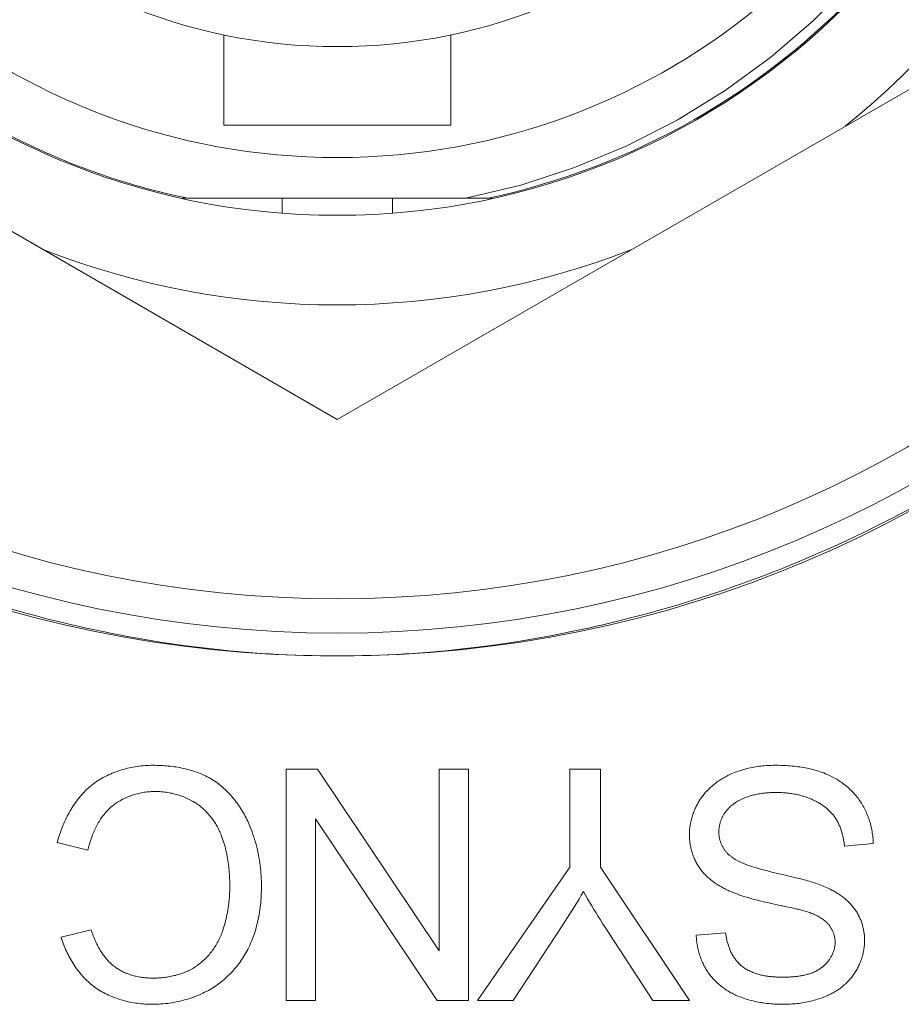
# Model space of a CAD drawing. Header units: millimetres. Extents: x 3925 to 5043, y -86 to 778.
# Tile 48 of 256: x 4274.69 to 4276.62, y -10.05 to -7.9. Entities that reach past the tile are written whole.
import ezdxf

# ---------------------------------------------------------------- set-up
doc = ezdxf.new("R2010")
doc.units = ezdxf.units.MM
doc.header["$LTSCALE"] = 46.255
for name, color, linetype in [('61-8RRB5G101DXF_CONTINUOUS_LINE', 7, 'CONTINUOUS'), ('792-MOLEX-73DXF_CONTINUOUS_LINE', 7, 'CONTINUOUS'), ('H30K-IO-LABEDXF_CONTINUOUS_LINE', 7, 'CONTINUOUS'), ('H30K-REAR-CODXF_CONTINUOUS_LINE', 7, 'CONTINUOUS'), ('LABEL-IO-H30DXF_CONTINUOUS_LINE', 7, 'CONTINUOUS')]:
    doc.layers.add(name, color=color, linetype=linetype)

msp = doc.modelspace()

# ---------------------------------------------------------------- linework, layer by layer
at = {"layer": '61-8RRB5G101DXF_CONTINUOUS_LINE', "color": 7, "linetype": 'Continuous', "lineweight": 0}
for p, q in [((4273.6338, -7.7593), (4275.3838, -8.7696)), ((4275.3838, -8.7696), (4277.1338, -7.7593))]:
    msp.add_line(p, q, dxfattribs=at)
msp.add_circle((4275.3838, -6.7489), 1.575, dxfattribs=at)
for start, end in [(308.7749, 351.2251), (248.7749, 291.2251)]:
    msp.add_arc((4275.3838, -6.7489), 1.7707, start, end, dxfattribs=at)
at = {"layer": '792-MOLEX-73DXF_CONTINUOUS_LINE', "color": 7, "linetype": 'Continuous', "lineweight": 0}
for p, q in [((4275.1362, -8.1269), (4275.1362, -7.9297)), ((4275.6315, -8.1269), (4275.6315, -7.9297)), ((4275.6315, -8.1269), (4275.1362, -8.1269)), ((4275.0466, -8.2864), (4275.0539, -8.2864)), ((4275.0577, -8.2864), (4275.7211, -8.2864)), ((4275.2632, -8.3191), (4275.2632, -8.2864)), ((4275.5045, -8.3191), (4275.5045, -8.2864))]:
    msp.add_line(p, q, dxfattribs=at)
for points in [[(4276.5104, -7.8111), (4276.4238, -7.8984), (4276.3305, -7.9787), (4276.231, -8.0514), (4276.126, -8.116), (4276.0161, -8.1722), (4275.902, -8.2195), (4275.7844, -8.2577), (4275.6641, -8.2864)], [(4275.0577, -8.2864), (4275.0401, -8.2829), (4275.0226, -8.2791), (4275.0051, -8.2751)]]:
    msp.add_lwpolyline(points, dxfattribs=at)
msp.add_circle((4275.3838, -6.7489), 1.2065, dxfattribs=at)
for radius, start, end in [(1.5725, 118.8372, 256.0639), (1.4487, 108.0439, 71.9561), (1.5725, 282.1111, 61.1628), (1.5725, 257.5943, 257.8889)]:
    msp.add_arc((4275.3838, -6.7489), radius, start, end, dxfattribs=at)
at = {"layer": 'H30K-IO-LABEDXF_CONTINUOUS_LINE', "color": 7, "linetype": 'Continuous', "lineweight": 0}
for p, q in [((4275.1995, -9.2793), (4275.1735, -9.2772)), ((4275.5943, -9.2772), (4275.5681, -9.2793)), ((4275.2723, -10.0389), (4275.2723, -9.5337)), ((4275.2723, -9.5337), (4275.3409, -9.5337)), ((4275.3409, -9.5337), (4275.606, -9.9303)), ((4275.606, -9.9303), (4275.606, -9.5337)), ((4275.606, -9.5337), (4275.6702, -9.5337)), ((4275.6702, -9.5337), (4275.6702, -10.0389)), ((4275.8915, -9.7478), (4275.8915, -9.5337)), ((4275.8915, -9.5337), (4275.9585, -9.5337)), ((4275.9585, -9.5337), (4275.9585, -9.7478)), ((4275.3365, -9.6424), (4275.3365, -10.0389)), ((4275.6015, -10.0389), (4275.3365, -9.6424)), ((4274.8393, -9.7109), (4274.7723, -9.694)), ((4276.5542, -9.696), (4276.4914, -9.7017)), ((4275.6897, -10.0389), (4275.8915, -9.7478)), ((4275.9585, -9.7478), (4276.1532, -10.0389)), ((4276.3358, -9.7592), (4276.3618, -9.7653)), ((4276.3618, -9.7653), (4276.3847, -9.7708)), ((4276.3531, -9.8321), (4276.3232, -9.8253)), ((4276.3765, -9.8369), (4276.3608, -9.8337)), ((4275.8863, -9.858), (4275.876, -9.8741)), ((4274.7808, -9.9004), (4274.8464, -9.8849)), ((4275.876, -9.8741), (4275.7676, -10.0389)), ((4276.1675, -9.8964), (4276.2317, -9.8915)), ((4275.3365, -10.0389), (4275.2723, -10.0389)), ((4275.6702, -10.0389), (4275.6015, -10.0389)), ((4275.7676, -10.0389), (4275.6897, -10.0389)), ((4276.1532, -10.0389), (4276.0728, -10.0389))]:
    msp.add_line(p, q, dxfattribs=at)
for points in [[(4276.6403, -8.9618), (4276.62, -8.9726), (4276.5997, -8.9832), (4276.5793, -8.9937), (4276.5588, -9.004), (4276.5382, -9.0142), (4276.5175, -9.0241), (4276.4967, -9.0339), (4276.4759, -9.0435), (4276.455, -9.053), (4276.434, -9.0622), (4276.413, -9.0713)], [(4276.413, -9.0713), (4276.3972, -9.0779), (4276.3815, -9.0845), (4276.3656, -9.0909), (4276.3498, -9.0973), (4276.3339, -9.1035), (4276.318, -9.1097), (4276.3021, -9.1157), (4276.2861, -9.1217), (4276.2701, -9.1275)], [(4274.7466, -9.2043), (4274.7237, -9.1983), (4274.7008, -9.1921), (4274.678, -9.1857), (4274.6552, -9.1792), (4274.6325, -9.1724), (4274.6098, -9.1654), (4274.5871, -9.1582), (4274.5645, -9.1508), (4274.542, -9.1431), (4274.5195, -9.1353), (4274.4971, -9.1273)], [(4276.2701, -9.1275), (4276.2477, -9.1355), (4276.2253, -9.1432), (4276.2029, -9.1508), (4276.1804, -9.1582), (4276.1578, -9.1654), (4276.1352, -9.1723), (4276.1125, -9.1791), (4276.0898, -9.1857), (4276.0671, -9.1921), (4276.0443, -9.1982), (4276.0214, -9.2042)], [(4274.8468, -9.228), (4274.8325, -9.2248), (4274.8181, -9.2216), (4274.8038, -9.2183), (4274.7895, -9.2149), (4274.7752, -9.2115), (4274.7609, -9.2079), (4274.7466, -9.2043)], [(4276.0214, -9.2042), (4276.0071, -9.2078), (4275.9927, -9.2114), (4275.9783, -9.2149), (4275.9638, -9.2183), (4275.9494, -9.2216), (4275.935, -9.2249), (4275.9205, -9.228)], [(4275.1735, -9.2772), (4275.1483, -9.275), (4275.1231, -9.2724), (4275.0979, -9.2696), (4275.0728, -9.2666), (4275.0476, -9.2633), (4275.0224, -9.2597), (4274.9973, -9.256), (4274.9722, -9.2519), (4274.947, -9.2476), (4274.922, -9.2431), (4274.8969, -9.2383), (4274.8719, -9.2333), (4274.8468, -9.228)], [(4275.9205, -9.228), (4275.8955, -9.2333), (4275.8705, -9.2383), (4275.8455, -9.2431), (4275.8204, -9.2476), (4275.7954, -9.2519), (4275.7703, -9.256), (4275.7452, -9.2597), (4275.72, -9.2633), (4275.6949, -9.2666), (4275.6698, -9.2696), (4275.6446, -9.2724), (4275.6195, -9.2749), (4275.5943, -9.2772)], [(4275.3838, -9.2863), (4275.3654, -9.2862), (4275.347, -9.286), (4275.3286, -9.2857), (4275.3102, -9.2852), (4275.2918, -9.2846), (4275.2733, -9.2838), (4275.2549, -9.2829), (4275.2364, -9.2818), (4275.218, -9.2807), (4275.1995, -9.2793)], [(4275.5681, -9.2793), (4275.5496, -9.2807), (4275.5311, -9.2818), (4275.5127, -9.2829), (4275.4943, -9.2838), (4275.4758, -9.2846), (4275.4574, -9.2852), (4275.439, -9.2857), (4275.4206, -9.286), (4275.4022, -9.2862), (4275.3838, -9.2863)], [(4274.8478, -9.5685), (4274.8512, -9.5659), (4274.8546, -9.5634), (4274.8581, -9.561), (4274.8617, -9.5586), (4274.8653, -9.5564), (4274.869, -9.5542), (4274.8728, -9.5521), (4274.8766, -9.55), (4274.8804, -9.5481), (4274.8843, -9.5462), (4274.8883, -9.5444), (4274.8923, -9.5427), (4274.8963, -9.5411), (4274.9004, -9.5395), (4274.9045, -9.5381), (4274.9086, -9.5367), (4274.9128, -9.5354), (4274.917, -9.5341), (4274.9212, -9.533), (4274.9254, -9.5319), (4274.9297, -9.5309), (4274.9339, -9.53), (4274.9382, -9.5292), (4274.9425, -9.5285), (4274.9468, -9.5278), (4274.9511, -9.5272), (4274.9554, -9.5267), (4274.9597, -9.5262), (4274.964, -9.5259), (4274.9683, -9.5256), (4274.9726, -9.5254), (4274.9769, -9.5253), (4274.9811, -9.5253)], [(4274.9811, -9.5253), (4274.9853, -9.5253), (4274.9895, -9.5254), (4274.9936, -9.5255), (4274.9978, -9.5256), (4275.002, -9.5259), (4275.0063, -9.5261), (4275.0105, -9.5265), (4275.0147, -9.5269), (4275.0189, -9.5273), (4275.0231, -9.5278), (4275.0273, -9.5284), (4275.0315, -9.529), (4275.0357, -9.5297), (4275.0399, -9.5304), (4275.044, -9.5312), (4275.0482, -9.5321), (4275.0523, -9.5331), (4275.0564, -9.5341), (4275.0605, -9.5352), (4275.0645, -9.5363), (4275.0686, -9.5375), (4275.0726, -9.5389), (4275.0765, -9.5402), (4275.0804, -9.5417), (4275.0843, -9.5432), (4275.0882, -9.5449), (4275.092, -9.5466), (4275.0957, -9.5483), (4275.0995, -9.5502), (4275.1031, -9.5522), (4275.1067, -9.5542), (4275.1103, -9.5563), (4275.1138, -9.5585)], [(4276.242, -9.545), (4276.2455, -9.5435), (4276.249, -9.542), (4276.2525, -9.5406), (4276.2561, -9.5392), (4276.2597, -9.5379), (4276.2634, -9.5367), (4276.267, -9.5356), (4276.2707, -9.5345), (4276.2744, -9.5335), (4276.2782, -9.5325), (4276.2819, -9.5316), (4276.2857, -9.5308), (4276.2895, -9.53), (4276.2933, -9.5293), (4276.2971, -9.5286), (4276.3009, -9.528), (4276.3047, -9.5275), (4276.3085, -9.527), (4276.3124, -9.5266), (4276.3162, -9.5262), (4276.32, -9.5259), (4276.3239, -9.5257), (4276.3277, -9.5255), (4276.3315, -9.5254), (4276.3354, -9.5253), (4276.3392, -9.5253)], [(4276.3392, -9.5253), (4276.3434, -9.5253), (4276.3475, -9.5253), (4276.3517, -9.5254), (4276.3559, -9.5256), (4276.3601, -9.5257), (4276.3643, -9.526), (4276.3685, -9.5262), (4276.3727, -9.5265), (4276.3769, -9.5269), (4276.381, -9.5273), (4276.3852, -9.5278), (4276.3894, -9.5283), (4276.3936, -9.5289), (4276.3977, -9.5295), (4276.4019, -9.5302), (4276.406, -9.5309), (4276.4101, -9.5318), (4276.4142, -9.5326), (4276.4183, -9.5336), (4276.4223, -9.5346), (4276.4264, -9.5357), (4276.4304, -9.5368), (4276.4344, -9.538), (4276.4383, -9.5393), (4276.4423, -9.5407), (4276.4462, -9.5421), (4276.45, -9.5437), (4276.4539, -9.5453)], [(4276.1757, -9.6004), (4276.1773, -9.598), (4276.179, -9.5957), (4276.1807, -9.5933), (4276.1825, -9.591), (4276.1843, -9.5888), (4276.1861, -9.5865), (4276.1881, -9.5843), (4276.19, -9.5822), (4276.192, -9.5801), (4276.1941, -9.578), (4276.1962, -9.5759), (4276.1983, -9.5739), (4276.2005, -9.572), (4276.2027, -9.57), (4276.2049, -9.5682), (4276.2072, -9.5663), (4276.2095, -9.5645), (4276.2119, -9.5627), (4276.2142, -9.561), (4276.2166, -9.5593), (4276.2191, -9.5577), (4276.2215, -9.5561), (4276.224, -9.5546), (4276.2265, -9.5531), (4276.2291, -9.5516), (4276.2316, -9.5502), (4276.2342, -9.5488), (4276.2368, -9.5475), (4276.2394, -9.5463), (4276.242, -9.545)], [(4276.4539, -9.5453), (4276.4568, -9.5466), (4276.4598, -9.548), (4276.4627, -9.5494), (4276.4657, -9.5509), (4276.4686, -9.5525), (4276.4714, -9.5541), (4276.4743, -9.5558), (4276.4771, -9.5575), (4276.4799, -9.5593), (4276.4826, -9.5611), (4276.4853, -9.563), (4276.488, -9.565), (4276.4906, -9.567), (4276.4932, -9.5691), (4276.4958, -9.5712), (4276.4983, -9.5733), (4276.5008, -9.5755), (4276.5032, -9.5778), (4276.5056, -9.5801), (4276.5079, -9.5824), (4276.5102, -9.5848), (4276.5124, -9.5872), (4276.5146, -9.5897), (4276.5167, -9.5922), (4276.5188, -9.5948), (4276.5208, -9.5974), (4276.5227, -9.6), (4276.5246, -9.6027), (4276.5264, -9.6054)], [(4274.7723, -9.694), (4274.7734, -9.6898), (4274.7746, -9.6857), (4274.7758, -9.6815), (4274.7771, -9.6773), (4274.7785, -9.6732), (4274.7799, -9.669), (4274.7814, -9.6649), (4274.783, -9.6608), (4274.7846, -9.6567), (4274.7864, -9.6526), (4274.7881, -9.6485), (4274.79, -9.6445), (4274.7919, -9.6405), (4274.7939, -9.6366), (4274.7959, -9.6326), (4274.798, -9.6288), (4274.8002, -9.6249), (4274.8025, -9.6211), (4274.8048, -9.6174), (4274.8072, -9.6137), (4274.8097, -9.61), (4274.8122, -9.6064), (4274.8148, -9.6029), (4274.8174, -9.5994), (4274.8202, -9.596), (4274.823, -9.5926), (4274.8258, -9.5893), (4274.8288, -9.5861), (4274.8318, -9.583), (4274.8348, -9.5799), (4274.838, -9.577), (4274.8412, -9.5741), (4274.8445, -9.5713), (4274.8478, -9.5685)], [(4275.1138, -9.5585), (4275.1171, -9.5608), (4275.1204, -9.563), (4275.1236, -9.5654), (4275.1268, -9.5679), (4275.1299, -9.5704), (4275.133, -9.573), (4275.136, -9.5757), (4275.139, -9.5784), (4275.1419, -9.5812), (4275.1448, -9.584), (4275.1476, -9.587), (4275.1504, -9.59), (4275.1531, -9.593), (4275.1557, -9.5961), (4275.1583, -9.5992), (4275.1609, -9.6024), (4275.1633, -9.6057), (4275.1658, -9.6089), (4275.1681, -9.6123), (4275.1704, -9.6156), (4275.1727, -9.6191), (4275.1748, -9.6225), (4275.1769, -9.626), (4275.179, -9.6295), (4275.181, -9.633), (4275.1829, -9.6366), (4275.1848, -9.6402), (4275.1866, -9.6438), (4275.1883, -9.6474), (4275.1899, -9.6511), (4275.1915, -9.6547)], [(4274.9867, -9.5824), (4274.9836, -9.5824), (4274.9806, -9.5825), (4274.9775, -9.5827), (4274.9745, -9.5829), (4274.9714, -9.5832), (4274.9683, -9.5835), (4274.9652, -9.5839), (4274.9622, -9.5843), (4274.9591, -9.5849), (4274.956, -9.5854), (4274.953, -9.5861), (4274.9499, -9.5867), (4274.9469, -9.5875), (4274.9439, -9.5883), (4274.9409, -9.5892), (4274.9379, -9.5901), (4274.9349, -9.5911), (4274.932, -9.5921), (4274.929, -9.5932), (4274.9262, -9.5944), (4274.9233, -9.5956), (4274.9205, -9.5969), (4274.9177, -9.5982), (4274.9149, -9.5996), (4274.9122, -9.6011), (4274.9095, -9.6026), (4274.9068, -9.6042), (4274.9042, -9.6058), (4274.9016, -9.6075), (4274.8991, -9.6092), (4274.8967, -9.611), (4274.8943, -9.6129), (4274.8919, -9.6148)], [(4275.0722, -9.6062), (4275.0693, -9.6045), (4275.0665, -9.6029), (4275.0635, -9.6013), (4275.0606, -9.5998), (4275.0576, -9.5984), (4275.0546, -9.597), (4275.0515, -9.5957), (4275.0484, -9.5944), (4275.0453, -9.5932), (4275.0422, -9.5921), (4275.039, -9.591), (4275.0358, -9.59), (4275.0326, -9.589), (4275.0294, -9.5881), (4275.0262, -9.5873), (4275.0229, -9.5865), (4275.0196, -9.5858), (4275.0164, -9.5852), (4275.0131, -9.5846), (4275.0098, -9.5841), (4275.0065, -9.5837), (4275.0032, -9.5833), (4274.9999, -9.583), (4274.9966, -9.5827), (4274.9933, -9.5826), (4274.99, -9.5825), (4274.9867, -9.5824)], [(4276.3423, -9.5845), (4276.3395, -9.5846), (4276.3368, -9.5846), (4276.334, -9.5847), (4276.3313, -9.5848), (4276.3285, -9.5849), (4276.3258, -9.5851), (4276.323, -9.5853), (4276.3203, -9.5856), (4276.3175, -9.5858), (4276.3148, -9.5862), (4276.312, -9.5865), (4276.3093, -9.5869), (4276.3066, -9.5874), (4276.3039, -9.5878), (4276.3011, -9.5883), (4276.2984, -9.5889), (4276.2958, -9.5895), (4276.2931, -9.5901), (4276.2904, -9.5908), (4276.2878, -9.5916), (4276.2851, -9.5923), (4276.2825, -9.5932), (4276.2799, -9.594), (4276.2773, -9.595), (4276.2748, -9.5959)], [(4276.4197, -9.5996), (4276.417, -9.5984), (4276.4141, -9.5973), (4276.4113, -9.5962), (4276.4084, -9.5952), (4276.4055, -9.5942), (4276.4026, -9.5932), (4276.3997, -9.5924), (4276.3968, -9.5915), (4276.3938, -9.5908), (4276.3908, -9.59), (4276.3878, -9.5893), (4276.3848, -9.5887), (4276.3818, -9.5881), (4276.3788, -9.5876), (4276.3758, -9.5871), (4276.3727, -9.5866), (4276.3697, -9.5862), (4276.3667, -9.5859), (4276.3636, -9.5856), (4276.3606, -9.5853), (4276.3575, -9.5851), (4276.3545, -9.5849), (4276.3514, -9.5847), (4276.3484, -9.5846), (4276.3453, -9.5846), (4276.3423, -9.5845)], [(4275.1304, -9.678), (4275.1293, -9.6754), (4275.1282, -9.6728), (4275.1271, -9.6702), (4275.1259, -9.6677), (4275.1247, -9.6651), (4275.1234, -9.6626), (4275.122, -9.66), (4275.1206, -9.6575), (4275.1192, -9.655), (4275.1177, -9.6526), (4275.1162, -9.6502), (4275.1146, -9.6477), (4275.113, -9.6454), (4275.1113, -9.643), (4275.1096, -9.6407), (4275.1079, -9.6384), (4275.1061, -9.6362), (4275.1043, -9.6339), (4275.1024, -9.6318), (4275.1005, -9.6296), (4275.0985, -9.6275), (4275.0965, -9.6255), (4275.0945, -9.6235), (4275.0924, -9.6215), (4275.0903, -9.6196), (4275.0882, -9.6177), (4275.086, -9.6159), (4275.0838, -9.6141), (4275.0815, -9.6124), (4275.0792, -9.6108), (4275.0769, -9.6092), (4275.0746, -9.6076), (4275.0722, -9.6062)], [(4276.1527, -9.6763), (4276.1527, -9.6735), (4276.1528, -9.6708), (4276.153, -9.668), (4276.1532, -9.6653), (4276.1535, -9.6626), (4276.1538, -9.6598), (4276.1542, -9.6571), (4276.1546, -9.6543), (4276.1551, -9.6516), (4276.1557, -9.6489), (4276.1563, -9.6462), (4276.1569, -9.6435), (4276.1577, -9.6408), (4276.1584, -9.6381), (4276.1592, -9.6354), (4276.1601, -9.6328), (4276.161, -9.6301), (4276.162, -9.6275), (4276.163, -9.6249), (4276.1641, -9.6223), (4276.1652, -9.6198), (4276.1664, -9.6173), (4276.1676, -9.6148), (4276.1688, -9.6123), (4276.1701, -9.6099), (4276.1715, -9.6075), (4276.1729, -9.6051), (4276.1743, -9.6027), (4276.1757, -9.6004)], [(4276.2748, -9.5959), (4276.2732, -9.5966), (4276.2717, -9.5972), (4276.2701, -9.5979), (4276.2685, -9.5986), (4276.267, -9.5993), (4276.2655, -9.6), (4276.2639, -9.6008), (4276.2624, -9.6016), (4276.2609, -9.6024), (4276.2594, -9.6032), (4276.2579, -9.604), (4276.2564, -9.6049), (4276.255, -9.6058), (4276.2535, -9.6067), (4276.2521, -9.6077), (4276.2507, -9.6086), (4276.2493, -9.6096), (4276.2479, -9.6106), (4276.2466, -9.6117), (4276.2452, -9.6127), (4276.2439, -9.6138), (4276.2426, -9.6149), (4276.2414, -9.6161), (4276.2401, -9.6172), (4276.2389, -9.6184), (4276.2377, -9.6196), (4276.2366, -9.6208), (4276.2355, -9.6221), (4276.2344, -9.6234), (4276.2333, -9.6247), (4276.2323, -9.626), (4276.2313, -9.6273)], [(4276.4705, -9.6391), (4276.4694, -9.6374), (4276.4682, -9.6358), (4276.467, -9.6342), (4276.4657, -9.6326), (4276.4644, -9.6311), (4276.4631, -9.6296), (4276.4617, -9.6281), (4276.4603, -9.6266), (4276.4589, -9.6252), (4276.4574, -9.6238), (4276.4559, -9.6224), (4276.4544, -9.6211), (4276.4528, -9.6197), (4276.4512, -9.6184), (4276.4496, -9.6172), (4276.448, -9.6159), (4276.4464, -9.6147), (4276.4447, -9.6135), (4276.443, -9.6123), (4276.4413, -9.6112), (4276.4396, -9.6101), (4276.4378, -9.609), (4276.4361, -9.6079), (4276.4343, -9.6069), (4276.4325, -9.6059), (4276.4307, -9.6049), (4276.4289, -9.604), (4276.4271, -9.603), (4276.4252, -9.6021), (4276.4234, -9.6013), (4276.4216, -9.6004), (4276.4197, -9.5996)], [(4276.5264, -9.6054), (4276.5282, -9.6081), (4276.5299, -9.6109), (4276.5316, -9.6137), (4276.5332, -9.6166), (4276.5347, -9.6195), (4276.5362, -9.6225), (4276.5376, -9.6255), (4276.539, -9.6285), (4276.5403, -9.6315), (4276.5416, -9.6346), (4276.5428, -9.6377), (4276.5439, -9.6408), (4276.545, -9.644), (4276.546, -9.6471), (4276.547, -9.6503), (4276.5479, -9.6535), (4276.5487, -9.6568), (4276.5495, -9.66), (4276.5502, -9.6632), (4276.5509, -9.6665), (4276.5515, -9.6698), (4276.552, -9.6731), (4276.5525, -9.6763), (4276.553, -9.6796), (4276.5533, -9.6829), (4276.5536, -9.6862), (4276.5539, -9.6895), (4276.554, -9.6927), (4276.5542, -9.696)], [(4274.8919, -9.6148), (4274.8895, -9.6168), (4274.8872, -9.6189), (4274.8849, -9.6211), (4274.8827, -9.6233), (4274.8806, -9.6256), (4274.8785, -9.6279), (4274.8764, -9.6303), (4274.8744, -9.6328), (4274.8725, -9.6353), (4274.8706, -9.6378), (4274.8687, -9.6404), (4274.8669, -9.6431), (4274.8652, -9.6457), (4274.8635, -9.6485), (4274.8619, -9.6512), (4274.8603, -9.654), (4274.8587, -9.6568), (4274.8573, -9.6597), (4274.8558, -9.6626), (4274.8544, -9.6655), (4274.8531, -9.6684), (4274.8518, -9.6714), (4274.8506, -9.6743), (4274.8494, -9.6773), (4274.8482, -9.6804), (4274.8471, -9.6834), (4274.8461, -9.6864), (4274.8451, -9.6895), (4274.8441, -9.6925), (4274.8432, -9.6956), (4274.8423, -9.6987), (4274.8415, -9.7017), (4274.8408, -9.7048), (4274.84, -9.7079), (4274.8393, -9.7109)], [(4276.2313, -9.6273), (4276.2304, -9.6285), (4276.2296, -9.6298), (4276.2288, -9.631), (4276.228, -9.6323), (4276.2273, -9.6336), (4276.2265, -9.6349), (4276.2258, -9.6362), (4276.2251, -9.6375), (4276.2245, -9.6389), (4276.2238, -9.6402), (4276.2232, -9.6416), (4276.2226, -9.643), (4276.2221, -9.6444), (4276.2215, -9.6458), (4276.221, -9.6472), (4276.2205, -9.6486), (4276.2201, -9.6501), (4276.2197, -9.6515), (4276.2193, -9.653), (4276.2189, -9.6544), (4276.2186, -9.6559), (4276.2183, -9.6573), (4276.218, -9.6588), (4276.2177, -9.6603), (4276.2175, -9.6618), (4276.2173, -9.6632), (4276.2172, -9.6647), (4276.2171, -9.6662), (4276.217, -9.6677), (4276.2169, -9.6691), (4276.2169, -9.6706)], [(4275.1915, -9.6547), (4275.1937, -9.6601), (4275.1958, -9.6654), (4275.1978, -9.6708), (4275.1997, -9.6763), (4275.2015, -9.6818), (4275.2032, -9.6873), (4275.2049, -9.6929), (4275.2064, -9.6984), (4275.2078, -9.7041), (4275.2092, -9.7097), (4275.2104, -9.7154), (4275.2116, -9.7211), (4275.2126, -9.7268), (4275.2136, -9.7325), (4275.2145, -9.7382), (4275.2153, -9.744), (4275.216, -9.7497), (4275.2166, -9.7555), (4275.2171, -9.7613), (4275.2175, -9.767), (4275.2178, -9.7728), (4275.218, -9.7786), (4275.2182, -9.7843), (4275.2182, -9.7901)], [(4276.4914, -9.7017), (4276.4911, -9.6995), (4276.4908, -9.6973), (4276.4905, -9.6951), (4276.4902, -9.6929), (4276.4898, -9.6907), (4276.4894, -9.6885), (4276.489, -9.6863), (4276.4885, -9.6842), (4276.4881, -9.682), (4276.4876, -9.6798), (4276.487, -9.6776), (4276.4865, -9.6755), (4276.4859, -9.6733), (4276.4853, -9.6712), (4276.4846, -9.669), (4276.4839, -9.6669), (4276.4832, -9.6648), (4276.4824, -9.6627), (4276.4816, -9.6606), (4276.4808, -9.6586), (4276.48, -9.6565), (4276.4791, -9.6545), (4276.4781, -9.6525), (4276.4772, -9.6505), (4276.4762, -9.6486), (4276.4751, -9.6466), (4276.474, -9.6447), (4276.4729, -9.6428), (4276.4717, -9.6409), (4276.4705, -9.6391)], [(4275.1491, -9.7904), (4275.149, -9.7861), (4275.149, -9.7817), (4275.1489, -9.7773), (4275.1487, -9.7728), (4275.1485, -9.7684), (4275.1482, -9.764), (4275.1479, -9.7596), (4275.1476, -9.7552), (4275.1471, -9.7508), (4275.1467, -9.7464), (4275.1461, -9.742), (4275.1455, -9.7376), (4275.1449, -9.7333), (4275.1442, -9.7289), (4275.1434, -9.7245), (4275.1426, -9.7202), (4275.1417, -9.7159), (4275.1407, -9.7116), (4275.1397, -9.7073), (4275.1386, -9.703), (4275.1374, -9.6988), (4275.1361, -9.6946), (4275.1348, -9.6904), (4275.1334, -9.6862), (4275.1319, -9.6821), (4275.1304, -9.678)], [(4276.1736, -9.7479), (4276.1723, -9.7458), (4276.171, -9.7437), (4276.1697, -9.7415), (4276.1684, -9.7393), (4276.1673, -9.7371), (4276.1661, -9.7349), (4276.165, -9.7326), (4276.164, -9.7303), (4276.163, -9.728), (4276.162, -9.7257), (4276.1611, -9.7233), (4276.1602, -9.7209), (4276.1594, -9.7185), (4276.1587, -9.7161), (4276.1579, -9.7137), (4276.1573, -9.7112), (4276.1566, -9.7088), (4276.1561, -9.7063), (4276.1555, -9.7038), (4276.155, -9.7013), (4276.1546, -9.6988), (4276.1542, -9.6963), (4276.1538, -9.6938), (4276.1535, -9.6913), (4276.1533, -9.6888), (4276.1531, -9.6863), (4276.1529, -9.6838), (4276.1528, -9.6813), (4276.1527, -9.6788), (4276.1527, -9.6763)], [(4276.2169, -9.6706), (4276.2169, -9.672), (4276.217, -9.6734), (4276.2171, -9.6749), (4276.2172, -9.6763), (4276.2173, -9.6777), (4276.2175, -9.6791), (4276.2177, -9.6805), (4276.2179, -9.682), (4276.2181, -9.6834), (4276.2184, -9.6848), (4276.2187, -9.6862), (4276.2191, -9.6876), (4276.2194, -9.689), (4276.2198, -9.6904), (4276.2202, -9.6918), (4276.2207, -9.6931), (4276.2212, -9.6945), (4276.2217, -9.6959), (4276.2222, -9.6972), (4276.2228, -9.6985), (4276.2234, -9.6998), (4276.224, -9.7011), (4276.2246, -9.7024), (4276.2253, -9.7037), (4276.226, -9.7049), (4276.2267, -9.7062), (4276.2274, -9.7074), (4276.2282, -9.7086), (4276.229, -9.7097), (4276.2298, -9.7109), (4276.2307, -9.712)], [(4276.2307, -9.712), (4276.2317, -9.7133), (4276.2327, -9.7145), (4276.2338, -9.7157), (4276.2349, -9.7168), (4276.236, -9.718), (4276.2371, -9.7191), (4276.2383, -9.7202), (4276.2395, -9.7213), (4276.2407, -9.7223), (4276.242, -9.7233), (4276.2432, -9.7243), (4276.2445, -9.7253), (4276.2458, -9.7262), (4276.2472, -9.7272), (4276.2485, -9.7281), (4276.2499, -9.7289), (4276.2513, -9.7298), (4276.2527, -9.7307), (4276.2541, -9.7315), (4276.2555, -9.7323), (4276.2569, -9.7331), (4276.2584, -9.7338), (4276.2598, -9.7346), (4276.2613, -9.7353), (4276.2628, -9.736), (4276.2642, -9.7367), (4276.2657, -9.7374), (4276.2672, -9.7381), (4276.2687, -9.7387), (4276.2702, -9.7394), (4276.2717, -9.74), (4276.2732, -9.7406), (4276.2747, -9.7412), (4276.2762, -9.7418)], [(4276.2762, -9.7418), (4276.2803, -9.7433), (4276.2845, -9.7448), (4276.2887, -9.7462), (4276.2929, -9.7476), (4276.2972, -9.7489), (4276.3014, -9.7502), (4276.3057, -9.7515), (4276.31, -9.7527), (4276.3143, -9.7538), (4276.3186, -9.7549), (4276.3229, -9.756), (4276.3272, -9.7571), (4276.3358, -9.7592)], [(4276.2387, -9.7993), (4276.2363, -9.7982), (4276.234, -9.797), (4276.2316, -9.7959), (4276.2293, -9.7947), (4276.227, -9.7934), (4276.2247, -9.7922), (4276.2224, -9.7909), (4276.2201, -9.7896), (4276.2178, -9.7882), (4276.2156, -9.7868), (4276.2133, -9.7854), (4276.2111, -9.784), (4276.2089, -9.7825), (4276.2068, -9.781), (4276.2046, -9.7794), (4276.2025, -9.7778), (4276.2004, -9.7762), (4276.1984, -9.7746), (4276.1964, -9.7729), (4276.1944, -9.7712), (4276.1924, -9.7694), (4276.1905, -9.7676), (4276.1886, -9.7658), (4276.1868, -9.7639), (4276.185, -9.7621), (4276.1832, -9.7601), (4276.1815, -9.7582), (4276.1798, -9.7562), (4276.1782, -9.7542), (4276.1766, -9.7521), (4276.1751, -9.75), (4276.1736, -9.7479)], [(4276.3847, -9.7708), (4276.3921, -9.7726), (4276.3958, -9.7735), (4276.3995, -9.7745), (4276.4032, -9.7755), (4276.4069, -9.7765), (4276.4105, -9.7775), (4276.4142, -9.7785), (4276.4179, -9.7796), (4276.4215, -9.7807), (4276.4251, -9.7819), (4276.4287, -9.7831), (4276.4323, -9.7843), (4276.4359, -9.7856), (4276.4395, -9.7869), (4276.443, -9.7883), (4276.4465, -9.7898), (4276.45, -9.7912), (4276.4534, -9.7928), (4276.4569, -9.7944), (4276.4603, -9.7961), (4276.4636, -9.7978)], [(4275.1332, -9.8875), (4275.1347, -9.883), (4275.136, -9.8785), (4275.1374, -9.874), (4275.1386, -9.8695), (4275.1398, -9.865), (4275.1409, -9.8604), (4275.142, -9.8558), (4275.1429, -9.8512), (4275.1438, -9.8466), (4275.1447, -9.8419), (4275.1454, -9.8373), (4275.1461, -9.8326), (4275.1467, -9.8279), (4275.1473, -9.8233), (4275.1478, -9.8186), (4275.1482, -9.8139), (4275.1485, -9.8092), (4275.1487, -9.8045), (4275.1489, -9.7998), (4275.149, -9.7951), (4275.1491, -9.7904)], [(4275.2182, -9.7901), (4275.2182, -9.7951), (4275.2181, -9.8002), (4275.2179, -9.8052), (4275.2177, -9.8103), (4275.2174, -9.8154), (4275.217, -9.8204), (4275.2165, -9.8255), (4275.216, -9.8306), (4275.2154, -9.8357), (4275.2147, -9.8407), (4275.214, -9.8458), (4275.2131, -9.8508), (4275.2122, -9.8558), (4275.2112, -9.8608), (4275.2101, -9.8658), (4275.209, -9.8708), (4275.2077, -9.8757), (4275.2064, -9.8806), (4275.205, -9.8855), (4275.2035, -9.8903), (4275.2019, -9.8952), (4275.2002, -9.8999), (4275.1984, -9.9047), (4275.1965, -9.9094), (4275.1946, -9.914), (4275.1925, -9.9186), (4275.1904, -9.9232), (4275.1881, -9.9277)], [(4275.9213, -9.801), (4275.9165, -9.8093), (4275.9116, -9.8175), (4275.9066, -9.8256), (4275.9016, -9.8338), (4275.8966, -9.8419), (4275.8915, -9.85), (4275.8863, -9.858)], [(4276.0728, -10.0389), (4275.968, -9.8785), (4275.9631, -9.8709), (4275.9583, -9.8632), (4275.9535, -9.8556), (4275.9487, -9.8479), (4275.944, -9.8401), (4275.9394, -9.8324), (4275.9348, -9.8246), (4275.9302, -9.8168), (4275.9257, -9.8089), (4275.9213, -9.801)], [(4276.3232, -9.8253), (4276.3141, -9.8232), (4276.3095, -9.8222), (4276.305, -9.821), (4276.3004, -9.8199), (4276.2959, -9.8188), (4276.2914, -9.8176), (4276.2869, -9.8163), (4276.2824, -9.8151), (4276.2779, -9.8137), (4276.2735, -9.8124), (4276.269, -9.811), (4276.2646, -9.8095), (4276.2602, -9.8079), (4276.2559, -9.8063), (4276.2515, -9.8047), (4276.2472, -9.803), (4276.2429, -9.8011), (4276.2387, -9.7993)], [(4276.4636, -9.7978), (4276.4657, -9.799), (4276.4678, -9.8001), (4276.4699, -9.8013), (4276.472, -9.8025), (4276.474, -9.8038), (4276.4761, -9.8051), (4276.4781, -9.8064), (4276.4801, -9.8077), (4276.4821, -9.8091), (4276.4841, -9.8105), (4276.4861, -9.812), (4276.488, -9.8134), (4276.4899, -9.8149), (4276.4918, -9.8165), (4276.4936, -9.818), (4276.4955, -9.8196), (4276.4973, -9.8212), (4276.499, -9.8229), (4276.5008, -9.8246), (4276.5025, -9.8263), (4276.5041, -9.828), (4276.5058, -9.8298), (4276.5074, -9.8316), (4276.5089, -9.8334), (4276.5104, -9.8353), (4276.5119, -9.8372), (4276.5133, -9.8391), (4276.5147, -9.841), (4276.5161, -9.843), (4276.5174, -9.845)], [(4276.3608, -9.8337), (4276.3556, -9.8326), (4276.3531, -9.8321)], [(4276.4513, -9.8675), (4276.4493, -9.8658), (4276.4473, -9.8641), (4276.4453, -9.8625), (4276.4432, -9.861), (4276.441, -9.8596), (4276.4389, -9.8582), (4276.4367, -9.8568), (4276.4344, -9.8556), (4276.4321, -9.8543), (4276.4298, -9.8532), (4276.4275, -9.852), (4276.4251, -9.851), (4276.4227, -9.8499), (4276.4203, -9.8489), (4276.4178, -9.848), (4276.4154, -9.8471), (4276.4129, -9.8462), (4276.4104, -9.8454), (4276.4078, -9.8446), (4276.4053, -9.8438), (4276.4027, -9.8431), (4276.4001, -9.8424), (4276.3975, -9.8417), (4276.3949, -9.841), (4276.3923, -9.8404), (4276.3897, -9.8398), (4276.3871, -9.8392), (4276.3844, -9.8386), (4276.3818, -9.838), (4276.3765, -9.8369)], [(4276.5174, -9.845), (4276.5186, -9.8469), (4276.5197, -9.8489), (4276.5208, -9.8509), (4276.5219, -9.8529), (4276.5229, -9.8549), (4276.5239, -9.8569), (4276.5248, -9.859), (4276.5258, -9.8611), (4276.5266, -9.8632), (4276.5274, -9.8654), (4276.5282, -9.8675), (4276.529, -9.8697), (4276.5297, -9.8719), (4276.5303, -9.8741), (4276.5309, -9.8763), (4276.5315, -9.8785), (4276.532, -9.8808), (4276.5325, -9.883), (4276.533, -9.8853), (4276.5334, -9.8875), (4276.5337, -9.8898), (4276.5341, -9.892), (4276.5343, -9.8943), (4276.5346, -9.8966), (4276.5348, -9.8989), (4276.5349, -9.9011), (4276.535, -9.9034), (4276.5351, -9.9057), (4276.5351, -9.9079)], [(4276.4709, -9.9123), (4276.4709, -9.9109), (4276.4709, -9.9095), (4276.4708, -9.9082), (4276.4706, -9.9068), (4276.4705, -9.9054), (4276.4703, -9.904), (4276.4701, -9.9027), (4276.4698, -9.9013), (4276.4696, -9.8999), (4276.4692, -9.8986), (4276.4689, -9.8972), (4276.4685, -9.8958), (4276.4681, -9.8945), (4276.4677, -9.8931), (4276.4672, -9.8918), (4276.4667, -9.8905), (4276.4662, -9.8891), (4276.4656, -9.8878), (4276.4651, -9.8865), (4276.4645, -9.8853), (4276.4638, -9.884), (4276.4632, -9.8828), (4276.4625, -9.8815), (4276.4618, -9.8803), (4276.461, -9.8791), (4276.4602, -9.8779), (4276.4595, -9.8768), (4276.4586, -9.8756), (4276.4578, -9.8745), (4276.4569, -9.8734), (4276.456, -9.8724), (4276.4551, -9.8713), (4276.4542, -9.8703), (4276.4532, -9.8693), (4276.4523, -9.8684), (4276.4513, -9.8675)], [(4274.8464, -9.8849), (4274.8472, -9.8875), (4274.8481, -9.89), (4274.849, -9.8926), (4274.8499, -9.8952), (4274.8509, -9.8978), (4274.8519, -9.9004), (4274.8529, -9.903), (4274.854, -9.9055), (4274.8551, -9.9081), (4274.8563, -9.9106), (4274.8574, -9.9132), (4274.8586, -9.9157), (4274.8599, -9.9182), (4274.8612, -9.9207), (4274.8625, -9.9231), (4274.8638, -9.9255), (4274.8652, -9.928), (4274.8667, -9.9303), (4274.8682, -9.9327), (4274.8697, -9.935), (4274.8712, -9.9373), (4274.8728, -9.9396), (4274.8744, -9.9418), (4274.8761, -9.944), (4274.8778, -9.9461), (4274.8796, -9.9482), (4274.8814, -9.9503), (4274.8832, -9.9523), (4274.8851, -9.9543), (4274.887, -9.9562), (4274.889, -9.9581), (4274.891, -9.9599), (4274.8931, -9.9617), (4274.8952, -9.9634), (4274.8973, -9.9651)], [(4275.0784, -9.9624), (4275.0809, -9.9605), (4275.0834, -9.9586), (4275.0858, -9.9567), (4275.0882, -9.9547), (4275.0905, -9.9526), (4275.0928, -9.9505), (4275.0951, -9.9483), (4275.0973, -9.9461), (4275.0995, -9.9438), (4275.1016, -9.9415), (4275.1037, -9.9391), (4275.1057, -9.9367), (4275.1077, -9.9342), (4275.1097, -9.9317), (4275.1116, -9.9292), (4275.1134, -9.9266), (4275.1152, -9.924), (4275.1169, -9.9213), (4275.1186, -9.9186), (4275.1202, -9.9159), (4275.1218, -9.9132), (4275.1233, -9.9104), (4275.1248, -9.9076), (4275.1261, -9.9048), (4275.1275, -9.902), (4275.1288, -9.8991), (4275.13, -9.8962), (4275.1311, -9.8933), (4275.1322, -9.8904), (4275.1332, -9.8875)], [(4276.2317, -9.8915), (4276.232, -9.8936), (4276.2322, -9.8957), (4276.2326, -9.8978), (4276.2329, -9.8999), (4276.2333, -9.902), (4276.2337, -9.9042), (4276.2342, -9.9063), (4276.2347, -9.9084), (4276.2352, -9.9105), (4276.2358, -9.9126), (4276.2364, -9.9147), (4276.237, -9.9168), (4276.2377, -9.9189), (4276.2384, -9.921), (4276.2391, -9.9231), (4276.2399, -9.9251), (4276.2407, -9.9272), (4276.2416, -9.9292), (4276.2425, -9.9312), (4276.2434, -9.9332), (4276.2444, -9.9351), (4276.2454, -9.9371), (4276.2464, -9.939), (4276.2475, -9.9409), (4276.2486, -9.9427), (4276.2498, -9.9445), (4276.251, -9.9463), (4276.2522, -9.9481), (4276.2535, -9.9498), (4276.2548, -9.9515), (4276.2562, -9.9532), (4276.2575, -9.9548), (4276.259, -9.9564), (4276.2604, -9.9579), (4276.2619, -9.9594), (4276.2635, -9.9609), (4276.265, -9.9623), (4276.2666, -9.9637)], [(4274.8527, -10.0088), (4274.8495, -10.0063), (4274.8463, -10.0038), (4274.8432, -10.0011), (4274.8402, -9.9984), (4274.8372, -9.9956), (4274.8342, -9.9927), (4274.8314, -9.9898), (4274.8285, -9.9868), (4274.8258, -9.9837), (4274.8231, -9.9806), (4274.8205, -9.9773), (4274.8179, -9.9741), (4274.8154, -9.9708), (4274.8129, -9.9674), (4274.8106, -9.964), (4274.8083, -9.9605), (4274.806, -9.957), (4274.8038, -9.9534), (4274.8017, -9.9498), (4274.7997, -9.9462), (4274.7977, -9.9425), (4274.7958, -9.9388), (4274.794, -9.935), (4274.7922, -9.9313), (4274.7905, -9.9275), (4274.7889, -9.9236), (4274.7874, -9.9198), (4274.7859, -9.9159), (4274.7845, -9.9121), (4274.7832, -9.9082), (4274.7819, -9.9043), (4274.7808, -9.9004)], [(4276.1923, -9.976), (4276.1908, -9.9736), (4276.1893, -9.9711), (4276.1878, -9.9686), (4276.1864, -9.9661), (4276.185, -9.9635), (4276.1837, -9.9609), (4276.1825, -9.9583), (4276.1813, -9.9557), (4276.1801, -9.953), (4276.179, -9.9503), (4276.1779, -9.9476), (4276.1769, -9.9448), (4276.176, -9.9421), (4276.175, -9.9393), (4276.1742, -9.9365), (4276.1734, -9.9337), (4276.1726, -9.9309), (4276.1719, -9.928), (4276.1713, -9.9252), (4276.1706, -9.9223), (4276.1701, -9.9194), (4276.1696, -9.9166), (4276.1691, -9.9137), (4276.1687, -9.9108), (4276.1684, -9.9079), (4276.1681, -9.905), (4276.1679, -9.9021), (4276.1677, -9.8993), (4276.1675, -9.8964)], [(4276.4432, -9.9659), (4276.4444, -9.9649), (4276.4456, -9.9639), (4276.4467, -9.9628), (4276.4479, -9.9618), (4276.449, -9.9607), (4276.4501, -9.9595), (4276.4512, -9.9584), (4276.4523, -9.9572), (4276.4533, -9.956), (4276.4544, -9.9547), (4276.4554, -9.9534), (4276.4564, -9.9522), (4276.4573, -9.9509), (4276.4583, -9.9495), (4276.4592, -9.9482), (4276.4601, -9.9468), (4276.4609, -9.9454), (4276.4617, -9.944), (4276.4625, -9.9426), (4276.4633, -9.9412), (4276.464, -9.9397), (4276.4647, -9.9383), (4276.4654, -9.9368), (4276.466, -9.9353), (4276.4666, -9.9338), (4276.4672, -9.9323), (4276.4677, -9.9308), (4276.4682, -9.9293), (4276.4687, -9.9277), (4276.4691, -9.9262), (4276.4695, -9.9247), (4276.4698, -9.9231), (4276.4701, -9.9216), (4276.4703, -9.92), (4276.4705, -9.9185), (4276.4707, -9.9169), (4276.4708, -9.9154), (4276.4709, -9.9138), (4276.4709, -9.9123)], [(4276.5351, -9.9079), (4276.5351, -9.9105), (4276.535, -9.9131), (4276.5349, -9.9157), (4276.5347, -9.9183), (4276.5344, -9.9209), (4276.5341, -9.9235), (4276.5337, -9.926), (4276.5333, -9.9286), (4276.5329, -9.9312), (4276.5323, -9.9338), (4276.5318, -9.9364), (4276.5311, -9.9389), (4276.5305, -9.9415), (4276.5297, -9.944), (4276.529, -9.9465), (4276.5282, -9.949), (4276.5273, -9.9515), (4276.5264, -9.954), (4276.5254, -9.9564), (4276.5244, -9.9588), (4276.5233, -9.9613), (4276.5222, -9.9636), (4276.5211, -9.966), (4276.5199, -9.9683), (4276.5187, -9.9706), (4276.5174, -9.9729), (4276.5161, -9.9752), (4276.5148, -9.9774), (4276.5134, -9.9795)], [(4275.1881, -9.9277), (4275.1862, -9.9313), (4275.1842, -9.9349), (4275.1821, -9.9385), (4275.18, -9.9421), (4275.1777, -9.9456), (4275.1754, -9.9491), (4275.1731, -9.9526), (4275.1706, -9.956), (4275.1681, -9.9594), (4275.1656, -9.9627), (4275.1629, -9.966), (4275.1602, -9.9692), (4275.1575, -9.9724), (4275.1546, -9.9755), (4275.1518, -9.9786), (4275.1488, -9.9816), (4275.1458, -9.9846), (4275.1428, -9.9875), (4275.1397, -9.9903), (4275.1365, -9.9931), (4275.1333, -9.9958), (4275.13, -9.9985), (4275.1267, -10.001), (4275.1234, -10.0035), (4275.12, -10.006), (4275.1166, -10.0083), (4275.1131, -10.0106), (4275.1096, -10.0128), (4275.106, -10.0149), (4275.1024, -10.0169)], [(4274.8973, -9.9651), (4274.8994, -9.9666), (4274.9015, -9.9681), (4274.9037, -9.9695), (4274.9059, -9.9709), (4274.9081, -9.9722), (4274.9104, -9.9735), (4274.9127, -9.9747), (4274.915, -9.9759), (4274.9173, -9.977), (4274.9197, -9.9781), (4274.9221, -9.9791), (4274.9246, -9.9801), (4274.927, -9.981), (4274.9295, -9.9819), (4274.932, -9.9827), (4274.9345, -9.9835), (4274.9371, -9.9843), (4274.9396, -9.985), (4274.9422, -9.9856), (4274.9448, -9.9862), (4274.9474, -9.9868), (4274.95, -9.9873), (4274.9526, -9.9878), (4274.9552, -9.9882), (4274.9578, -9.9886), (4274.9604, -9.989), (4274.963, -9.9893), (4274.9657, -9.9895), (4274.9683, -9.9897), (4274.9709, -9.9899), (4274.9735, -9.9901), (4274.9761, -9.9902), (4274.9787, -9.9902), (4274.9813, -9.9902)], [(4274.9813, -9.9902), (4274.9843, -9.9902), (4274.9874, -9.9901), (4274.9905, -9.99), (4274.9936, -9.9899), (4274.9967, -9.9897), (4274.9998, -9.9894), (4275.0029, -9.9891), (4275.006, -9.9887), (4275.0091, -9.9883), (4275.0122, -9.9879), (4275.0153, -9.9874), (4275.0184, -9.9868), (4275.0215, -9.9862), (4275.0246, -9.9855), (4275.0276, -9.9848), (4275.0307, -9.9841), (4275.0337, -9.9832), (4275.0367, -9.9824), (4275.0397, -9.9814), (4275.0427, -9.9804), (4275.0456, -9.9794), (4275.0485, -9.9783), (4275.0514, -9.9771), (4275.0543, -9.9759), (4275.0571, -9.9747), (4275.0599, -9.9733), (4275.0627, -9.9719), (4275.0654, -9.9705), (4275.0681, -9.969), (4275.0707, -9.9674), (4275.0733, -9.9658), (4275.0759, -9.9641), (4275.0784, -9.9624)], [(4276.2583, -10.0293), (4276.2558, -10.0282), (4276.2533, -10.0271), (4276.2508, -10.0259), (4276.2483, -10.0246), (4276.2458, -10.0234), (4276.2434, -10.0221), (4276.241, -10.0207), (4276.2386, -10.0193), (4276.2362, -10.0178), (4276.2338, -10.0164), (4276.2315, -10.0148), (4276.2292, -10.0132), (4276.2269, -10.0116), (4276.2247, -10.01), (4276.2225, -10.0083), (4276.2203, -10.0065), (4276.2181, -10.0047), (4276.216, -10.0029), (4276.2139, -10.0011), (4276.2119, -9.9992), (4276.2099, -9.9972), (4276.2079, -9.9953), (4276.206, -9.9933), (4276.2041, -9.9912), (4276.2023, -9.9891), (4276.2005, -9.987), (4276.1988, -9.9849), (4276.1971, -9.9827), (4276.1955, -9.9805), (4276.1939, -9.9783), (4276.1923, -9.976)], [(4276.2666, -9.9637), (4276.2685, -9.9651), (4276.2703, -9.9665), (4276.2723, -9.9679), (4276.2742, -9.9692), (4276.2762, -9.9704), (4276.2782, -9.9716), (4276.2803, -9.9728), (4276.2823, -9.9738), (4276.2845, -9.9749), (4276.2866, -9.9759), (4276.2888, -9.9768), (4276.291, -9.9777), (4276.2932, -9.9786), (4276.2954, -9.9794), (4276.2977, -9.9802), (4276.3, -9.9809), (4276.3023, -9.9816), (4276.3046, -9.9822), (4276.3069, -9.9829), (4276.3093, -9.9834), (4276.3116, -9.984), (4276.314, -9.9844), (4276.3164, -9.9849), (4276.3188, -9.9853), (4276.3212, -9.9857), (4276.3236, -9.9861), (4276.326, -9.9864), (4276.3284, -9.9867), (4276.3308, -9.987), (4276.3332, -9.9872), (4276.3356, -9.9874), (4276.338, -9.9876), (4276.3405, -9.9877), (4276.3429, -9.9878), (4276.3452, -9.9879), (4276.3476, -9.988), (4276.35, -9.9881), (4276.3524, -9.9881), (4276.3547, -9.9881)], [(4276.3547, -9.9881), (4276.357, -9.9881), (4276.3593, -9.9881), (4276.3616, -9.9881), (4276.3639, -9.988), (4276.3663, -9.9879), (4276.3686, -9.9879), (4276.371, -9.9878), (4276.3733, -9.9876), (4276.3757, -9.9875), (4276.378, -9.9873), (4276.3804, -9.9871), (4276.3828, -9.9869), (4276.3851, -9.9867), (4276.3875, -9.9864), (4276.3898, -9.9861), (4276.3922, -9.9858), (4276.3945, -9.9854), (4276.3968, -9.985), (4276.3991, -9.9846), (4276.4015, -9.9841), (4276.4038, -9.9836), (4276.406, -9.9831), (4276.4083, -9.9825), (4276.4105, -9.9819), (4276.4128, -9.9813), (4276.415, -9.9806), (4276.4172, -9.9799), (4276.4194, -9.9791), (4276.4215, -9.9783), (4276.4236, -9.9774), (4276.4257, -9.9765), (4276.4278, -9.9755), (4276.4298, -9.9745), (4276.4318, -9.9734), (4276.4338, -9.9723), (4276.4358, -9.9711), (4276.4377, -9.9699), (4276.4395, -9.9686), (4276.4414, -9.9673), (4276.4432, -9.9659)], [(4276.5134, -9.9795), (4276.5119, -9.9817), (4276.5104, -9.9839), (4276.5088, -9.986), (4276.5072, -9.988), (4276.5056, -9.9901), (4276.5039, -9.9921), (4276.5021, -9.9941), (4276.5003, -9.996), (4276.4985, -9.9979), (4276.4966, -9.9998), (4276.4946, -10.0016), (4276.4927, -10.0034), (4276.4907, -10.0052), (4276.4886, -10.0069), (4276.4866, -10.0086), (4276.4844, -10.0103), (4276.4823, -10.0119), (4276.4801, -10.0134), (4276.4779, -10.015), (4276.4757, -10.0165), (4276.4735, -10.0179), (4276.4712, -10.0193), (4276.4689, -10.0207), (4276.4666, -10.022), (4276.4643, -10.0233), (4276.4619, -10.0245), (4276.4596, -10.0257), (4276.4572, -10.0269), (4276.4548, -10.028), (4276.4524, -10.0291), (4276.45, -10.0301)], [(4274.9801, -10.0474), (4274.9761, -10.0474), (4274.972, -10.0473), (4274.9679, -10.0471), (4274.9639, -10.0469), (4274.9598, -10.0466), (4274.9557, -10.0462), (4274.9516, -10.0458), (4274.9475, -10.0452), (4274.9434, -10.0447), (4274.9393, -10.044), (4274.9353, -10.0433), (4274.9312, -10.0425), (4274.9271, -10.0417), (4274.9231, -10.0407), (4274.9191, -10.0397), (4274.9151, -10.0386), (4274.9111, -10.0375), (4274.9072, -10.0363), (4274.9032, -10.035), (4274.8994, -10.0336), (4274.8955, -10.0322), (4274.8917, -10.0306), (4274.8879, -10.029), (4274.8842, -10.0274), (4274.8805, -10.0256), (4274.8768, -10.0238), (4274.8732, -10.0219), (4274.8696, -10.0199), (4274.8662, -10.0179), (4274.8627, -10.0157), (4274.8593, -10.0135), (4274.856, -10.0112), (4274.8527, -10.0088)], [(4275.1024, -10.0169), (4275.0983, -10.0191), (4275.0941, -10.0212), (4275.0899, -10.0233), (4275.0856, -10.0252), (4275.0813, -10.0271), (4275.077, -10.0289), (4275.0726, -10.0306), (4275.0681, -10.0323), (4275.0637, -10.0338), (4275.0592, -10.0353), (4275.0546, -10.0366), (4275.0501, -10.0379), (4275.0455, -10.0392), (4275.0409, -10.0403), (4275.0363, -10.0413), (4275.0316, -10.0423), (4275.027, -10.0432), (4275.0223, -10.044), (4275.0176, -10.0447), (4275.0129, -10.0453), (4275.0082, -10.0459), (4275.0035, -10.0463), (4274.9988, -10.0467), (4274.9941, -10.047), (4274.9895, -10.0472), (4274.9848, -10.0473), (4274.9801, -10.0474)], [(4276.3573, -10.0474), (4276.3534, -10.0474), (4276.3496, -10.0473), (4276.3457, -10.0472), (4276.3418, -10.047), (4276.3379, -10.0468), (4276.334, -10.0466), (4276.3301, -10.0462), (4276.3262, -10.0459), (4276.3223, -10.0455), (4276.3184, -10.045), (4276.3145, -10.0445), (4276.3107, -10.0439), (4276.3068, -10.0432), (4276.303, -10.0425), (4276.2991, -10.0418), (4276.2953, -10.041), (4276.2915, -10.0401), (4276.2877, -10.0392), (4276.284, -10.0382), (4276.2802, -10.0371), (4276.2765, -10.036), (4276.2728, -10.0348), (4276.2691, -10.0335), (4276.2655, -10.0321), (4276.2619, -10.0307), (4276.2583, -10.0293)], [(4276.45, -10.0301), (4276.4465, -10.0315), (4276.4429, -10.0329), (4276.4394, -10.0341), (4276.4358, -10.0354), (4276.4322, -10.0365), (4276.4286, -10.0376), (4276.4249, -10.0386), (4276.4213, -10.0396), (4276.4176, -10.0405), (4276.4139, -10.0414), (4276.4102, -10.0422), (4276.4064, -10.0429), (4276.4027, -10.0436), (4276.3989, -10.0442), (4276.3952, -10.0448), (4276.3914, -10.0453), (4276.3876, -10.0457), (4276.3838, -10.0461), (4276.38, -10.0465), (4276.3762, -10.0467), (4276.3724, -10.047), (4276.3687, -10.0472), (4276.3649, -10.0473), (4276.3611, -10.0474), (4276.3573, -10.0474)]]:
    msp.add_lwpolyline(points, dxfattribs=at)
at = {"layer": 'H30K-REAR-CODXF_CONTINUOUS_LINE', "color": 7, "linetype": 'Continuous', "lineweight": 0}
for radius in [2.575, 2.5]:
    msp.add_circle((4275.3838, -6.6614), radius, dxfattribs=at)
at = {"layer": 'LABEL-IO-H30DXF_CONTINUOUS_LINE', "color": 7, "linetype": 'Continuous', "lineweight": 0}
msp.add_circle((4275.3838, -6.6614), 2.625, dxfattribs=at)

doc.saveas('drawing.dxf')
